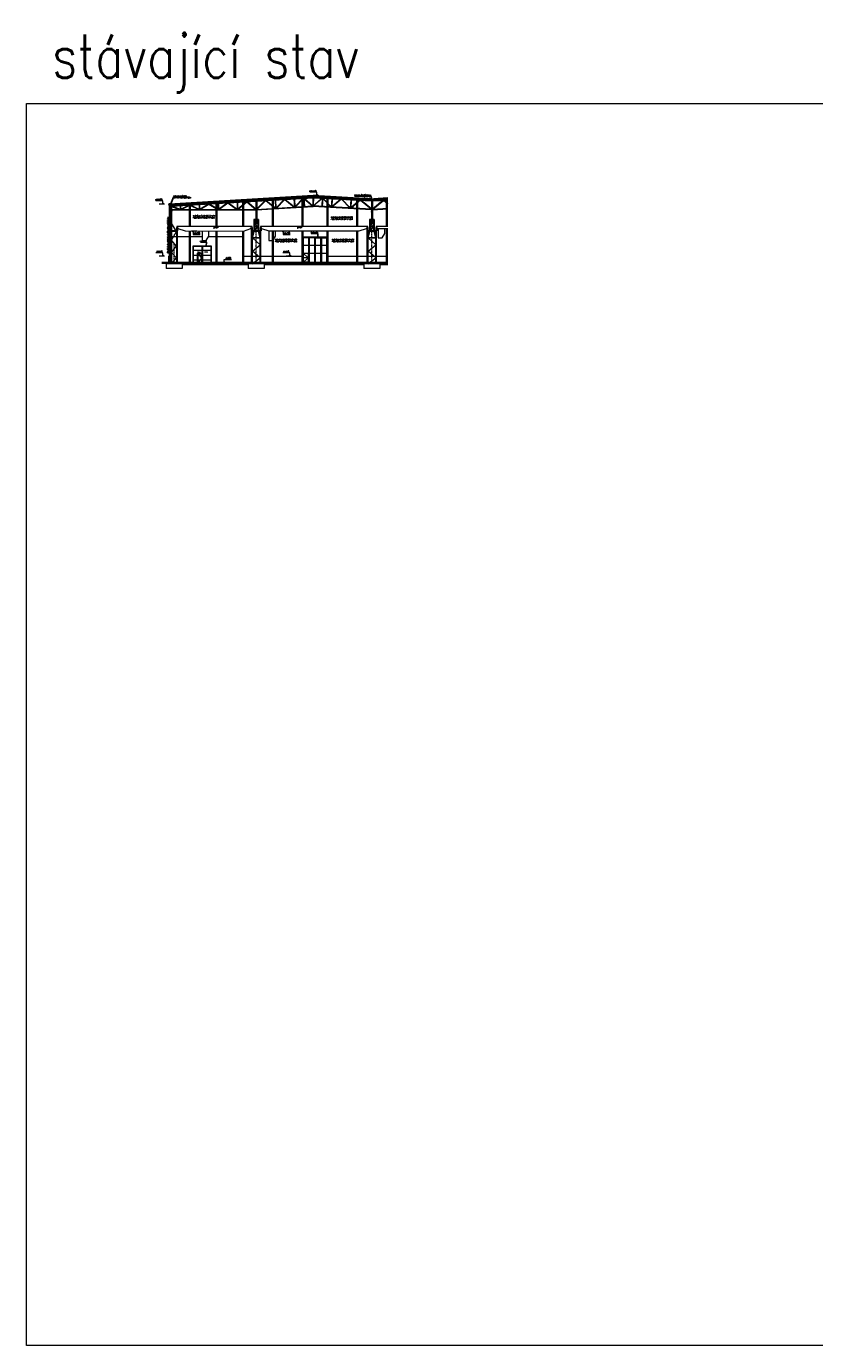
# Model space of a CAD drawing. Header units: millimetres. Extents: x -485339 to 286898, y -1189934 to 1602269.
# Tile 126 of 230: x -485339 to -319442, y -775236 to -497734. Entities that reach past the tile are written whole.
import ezdxf
from ezdxf import colors
from ezdxf.entities.mleader import LeaderData, LeaderLine
from ezdxf.enums import TextEntityAlignment as Align
from ezdxf.math import Vec2, Vec3

# ---------------------------------------------------------------- set-up
doc = ezdxf.new("R2010")
doc.units = ezdxf.units.MM
doc.header["$LTSCALE"] = 10
doc.linetypes.add('DASHDOT', pattern=[25.4, 12.7, -6.35, 0, -6.35])
doc.linetypes.add('ČÁRKOVANÁ', pattern=[19.05, 12.7, -6.35])
doc.layers.get('Defpoints').update_dxf_attribs({"lineweight": 0})
for name, color, linetype, lineweight, true_color in [('BOUR_DVEŘE', 7, 'Continuous', 18, 0x4ccd32), ('BOUR_ČÁRY_OBRYS', 7, 'Continuous', 35, 0x4ccd32), ('BOUR_ČÁRY_PLNÉ', 7, 'Continuous', 18, 0x4ccd32), ('BOURÁNÍ_POPIS', 7, 'Continuous', 18, 0x4ccd32)]:
    doc.layers.add(name, color=color, linetype=linetype, lineweight=lineweight, true_color=true_color)
for name, color, linetype, lineweight in [('St_kóty_výškové', 132, 'Continuous', 18), ('St_sloupy_opláštění_pohled', 25, 'ČÁRKOVANÁ', 18), ('St_čáry_obrys', 5, 'Continuous', 35), ('St_čáry_plné', 250, 'Continuous', 18), ('St_šrafy', 250, 'Continuous', 18)]:
    doc.layers.add(name, color=color, linetype=linetype, lineweight=lineweight)
doc.styles.add('ROMANS', font='romans.shx', dxfattribs={"width": 0.8})
doc.styles.get("Standard").update_dxf_attribs({"font": 'simplex.shx', "width": 0.8})
doc.linetypes.add('IZOLACE', pattern='A,0.0001,-0.1,[134,ltypeshp.shx,S=0.1,R=0,X=-0.1,Y=0],-0.2,[134,ltypeshp.shx,S=0.1,R=180,X=0.1,Y=0],-0.1', length=0.4001)

# ---------------------------------------------------------------- blocks, each defined once
blk = doc.blocks.new('G$C17CABAA1')
at = {"layer": 'St_čáry_obrys'}
for points in [[(-45, 0), (45, 0)], [(0, 0), (0, -180)], [(-45, -180), (45, -180)]]:
    blk.add_lwpolyline(points, dxfattribs=at)
blk = doc.blocks.new('G$C14EDF750')
at = {"layer": 'St_čáry_plné'}
for points in [[(-69, 13085), (-69, 9110)], [(-69, 13085), (-69, 9110)], [(-69, 13085), (-69, 9110)], [(101, 13085), (101, 9110)], [(101, 13085), (101, 9110)], [(101, 13085), (101, 9110)], [(-519, 9110), (-519, 6710)], [(511, 9110), (-519, 9110)], [(511, 9010), (-519, 9010)], [(-349, 9010), (-349, 6710)], [(-349, 8265), (-32, 9010)], [(349, 8265), (32, 9010)], [(341, 9010), (341, 6710)], [(511, 9110), (511, 6710)], [(985, 6710), (-985, 6710)], [(985, 6610), (-985, 6610)], [(-852, -200), (815, 1030), (-815, 2441), (815, 3780), (-815, 5235), (815, 5235), (443, 6610)], [(815, 5235), (-815, 5235), (-443, 6610)], [(-349, 6710), (341, 7588), (-349, 8265), (341, 8265)]]:
    blk.add_lwpolyline(points, dxfattribs=at)
at = {"layer": 'St_šrafy', "linetype": 'DASHDOT'}
blk.add_lwpolyline([(0, 0), (0, 61), (0, 10767)], dxfattribs=at)
at = {"layer": 'St_šrafy'}
for points in [[(-985, 0), (-985, 61), (-985, 6710)], [(-815, 0), (-815, 61), (-815, 6610)], [(815, 0), (815, 61), (815, 6610)], [(985, 0), (985, 61), (985, 6710)]]:
    blk.add_lwpolyline(points, dxfattribs=at)
blk = doc.blocks.new('G$CB422E4FE')
at = {"layer": 'St_čáry_obrys'}
for points in [[(50, 0), (-50, 0)], [(0, -750), (0, 0)], [(50, -750), (-50, -750)]]:
    blk.add_lwpolyline(points, dxfattribs=at)
blk = doc.blocks.new('*U7319')
at = {"color": 0, "linetype": 'ByBlock', "lineweight": -2}
blk.add_line((3, 0), (-7, 0), dxfattribs=at)
for points in [[(0, 0), (0, 6.1), (0, 6.1), (-13, 6.1)], [(1.7, 1.7), (0, 0), (-1.8, 1.7)]]:
    blk.add_lwpolyline(points, dxfattribs=at)
at = {"color": 0, "linetype": 'ByBlock', "lineweight": -2, "style": 'ROMANS', "width": 0.8}
for tag, p in [('POPIS_001', (-12.5, 5.1)), ('VYSKA', (-3.5, 9.6))]:
    blk.add_attdef(tag, text='', height=2.5, dxfattribs=at).set_placement(p, align=Align.TOP_RIGHT)
blk = doc.blocks.new('*U4034')
at = {"color": 0, "linetype": 'ByBlock', "lineweight": -2}
blk.add_line((3, 0), (-7, 0), dxfattribs=at)
for points in [[(0, 0), (0, -6.1), (0, -6.1), (-13, -6.1)], [(1.8, -1.8), (0, 0), (-1.8, -1.8)]]:
    blk.add_lwpolyline(points, dxfattribs=at)
at = {"color": 0, "linetype": 'ByBlock', "lineweight": -2, "style": 'ROMANS', "width": 0.8}
for tag, p in [('POPIS_001', (-12.5, -7.1)), ('VYSKA', (-3.5, -2.6))]:
    blk.add_attdef(tag, text='', height=2.5, dxfattribs=at).set_placement(p, align=Align.TOP_RIGHT)
blk = doc.blocks.new('*U7320')
at = {"color": 0, "linetype": 'ByBlock', "lineweight": -2}
blk.add_line((-3, 0), (7, 0), dxfattribs=at)
for points in [[(-1.8, 1.7), (0, 0), (1.7, 1.7)], [(0, 0), (0, 6.1), (0, 6.1), (13, 6.1)]]:
    blk.add_lwpolyline(points, dxfattribs=at)
at = {"color": 0, "linetype": 'ByBlock', "lineweight": -2, "style": 'ROMANS', "width": 0.8}
blk.add_attdef('VYSKA', text='', height=2.5, dxfattribs=at).set_placement((12.5, 9.6), align=Align.TOP_RIGHT)
blk.add_attdef('POPIS_001', text='', height=2.5, dxfattribs=at).set_placement((12.5, 5.1), align=Align.TOP_LEFT)

msp = doc.modelspace()

# ---------------------------------------------------------------- linework, layer by layer
at = {"layer": 'BOUR_DVEŘE'}
for p, q in [((-450222.8, -547480.2), (-450222.8, -543880.2)), ((-450222.8, -543880.2), (-446472.8, -543880.2)), ((-448347.8, -543880.2), (-448347.8, -547480.2)), ((-446472.8, -543880.2), (-446472.8, -547480.2)), ((-422082.8, -542090.5), (-427152.8, -542090.5)), ((-427152.8, -542090.5), (-427152.8, -547477.5)), ((-425977.3, -542190.5), (-427060.9, -542190.5)), ((-427060.9, -542190.5), (-427060.9, -547377.5)), ((-422174.8, -543816.5), (-427060.9, -543816.5)), ((-425977.3, -542190.5), (-425977.3, -547377.5)), ((-425885.3, -542090.5), (-425885.3, -547477.5)), ((-425793.4, -542190.5), (-425793.4, -547377.5)), ((-424709.8, -542190.5), (-425793.4, -542190.5)), ((-424709.8, -542190.5), (-424709.8, -547377.5)), ((-424617.8, -542090.5), (-424617.8, -547477.5)), ((-424525.9, -542190.5), (-423442.3, -542190.5)), ((-424525.9, -542190.5), (-424525.9, -547377.5)), ((-423442.3, -542190.5), (-423442.3, -547377.5)), ((-423350.3, -542090.5), (-423350.3, -547477.5)), ((-423258.4, -542190.5), (-423258.4, -547377.5)), ((-423258.4, -542190.5), (-422174.8, -542190.5)), ((-422174.8, -542190.5), (-422174.8, -547377.5)), ((-422082.8, -547477.5), (-422082.8, -542090.5)), ((-450151.7, -547413.3), (-450151.7, -543947)), ((-450151.7, -543947), (-448418.9, -543947)), ((-446543.9, -544897.9), (-450151.7, -544897.9)), ((-446543.9, -545921.4), (-450151.7, -545921.4)), ((-449207.3, -545142.7), (-449311.6, -545199.3)), ((-449311.6, -545199.3), (-449207.3, -545255.9)), ((-449282.2, -545756.2), (-449282.2, -545642.9)), ((-449242.1, -545199.3), (-448671.1, -545199.3)), ((-448418.9, -543947), (-448418.9, -545419.1)), ((-448276.7, -543947), (-448276.7, -547413.3)), ((-448276.7, -543947), (-446543.9, -543947)), ((-447303.8, -545199.3), (-447874.8, -545199.3)), ((-447338.6, -545255.9), (-447338.6, -545142.7)), ((-447338.6, -545142.7), (-447234.2, -545199.3)), ((-447234.2, -545199.3), (-447338.6, -545255.9)), ((-446543.9, -543947), (-446543.9, -547413.3)), ((-427060.9, -545412.2), (-426023.2, -546444.8)), ((-427060.9, -545412.2), (-422174.8, -545412.2)), ((-427060.9, -547377.5), (-427060.9, -545412.2)), ((-427060.9, -545412.2), (-425977.3, -545412.2)), ((-426023.2, -546444.8), (-427060.9, -547377.5)), ((-427014.9, -547327.5), (-427014.9, -545462.2)), ((-427014.9, -545462.2), (-426023.2, -545462.2)), ((-426023.2, -546394.8), (-427014.9, -546394.8)), ((-426023.2, -546444.8), (-427014.9, -546444.8)), ((-426023.2, -545462.2), (-426023.2, -547327.5)), ((-425977.3, -545412.2), (-425977.3, -547377.5)), ((-446472.8, -547480.2), (-450222.8, -547480.2)), ((-446543.9, -546935.7), (-450151.7, -546935.7)), ((-449297.8, -547413.3), (-450151.7, -547413.3)), ((-446543.9, -547413.3), (-448276.7, -547413.3)), ((-427152.8, -547477.5), (-422082.8, -547477.5)), ((-425977.3, -547377.5), (-427060.9, -547377.5)), ((-427060.9, -547377.5), (-425977.3, -547377.5)), ((-426023.2, -547327.5), (-427014.9, -547327.5)), ((-425793.4, -547377.5), (-424709.8, -547377.5)), ((-423442.3, -547377.5), (-424525.9, -547377.5)), ((-422174.8, -547377.5), (-423258.4, -547377.5))]:
    msp.add_line(p, q, dxfattribs=at)
for points in [[(-446472.8, -547480.2), (-450222.8, -547480.2), (-450222.8, -543880.2), (-446472.8, -543880.2)], [(-422082.8, -547477.5), (-427152.8, -547477.5), (-427152.8, -542090.5), (-422082.8, -542090.5)], [(-448347.8, -547469.1), (-449297.8, -547469.1), (-449297.8, -545419.1), (-448347.8, -545419.1)], [(-448397.8, -547469.1), (-449247.8, -547469.1), (-449247.8, -545469.1), (-448397.8, -545469.1)], [(-448447.8, -547419.1), (-449197.8, -547419.1), (-449197.8, -545519.1), (-448447.8, -545519.1)]]:
    msp.add_lwpolyline(points, close=True, dxfattribs=at)
msp.add_lwpolyline([(-449247.8, -545469.1), (-448447.8, -546469.1), (-449247.8, -547469.1)], dxfattribs=at)
at = {"layer": 'BOUR_ČÁRY_OBRYS'}
for points in [[(-455325.3, -535222.1), (-455318.2, -535158.7)], [(-455318.2, -535158.7), (-455111.5, -535146.3), (-455110.4, -535166.3)], [(-455272.8, -535176.7), (-455272.8, -535156)], [(-455182.8, -535171.3), (-455272.8, -535176.7)], [(-455182.8, -535396.3), (-455182.8, -535171.3)], [(-455182.8, -535396.3), (-454920.8, -535396.3), (-454885.3, -535245.9)], [(-455110.4, -535166.3), (-455094.5, -535366.3), (-454944.5, -535366.3), (-454889.4, -535133)], [(-412947.8, -534061.8), (-412893.9, -534294.6), (-412602.2, -534310.6), (-412310.6, -534294.6), (-412256.5, -534061.5)], [(-412910.6, -534000.8), (-412853.6, -534246.7), (-412602.2, -534260.5), (-412350.8, -534246.7), (-412293.7, -534000.5)]]:
    msp.add_lwpolyline(points, dxfattribs=at)
at = {"layer": 'BOUR_ČÁRY_PLNÉ'}
for points in [[(-455232.8, -535174.3), (-455232.8, -546040.2)], [(-455182.8, -535171.3), (-455182.8, -546040.2)]]:
    msp.add_lwpolyline(points, dxfattribs=at)
at = {"layer": 'Defpoints'}
msp.add_lwpolyline([(-485339.2, -513966), (143293.5, -513966), (143293.5, -775236.5), (-485339.2, -775236.5)], close=True, dxfattribs=at)
at = {"layer": 'St_sloupy_opláštění_pohled', "linetype": 'Continuous'}
for points in [[(-451082.8, -534954.2), (-451082.8, -539841.8)], [(-450872.8, -534941.6), (-450872.8, -539841.8)], [(-445462.8, -534616.4), (-445462.8, -539841.8)], [(-445252.8, -534603.8), (-445252.8, -539841.8)], [(-439842.8, -534278.6), (-439842.8, -539841.8)], [(-439632.8, -534265.9), (-439632.8, -539841.8)], [(-433602.8, -533903.5), (-433602.8, -539841.8)], [(-433392.8, -533890.8), (-433392.8, -539841.8)], [(-427362.8, -533528.4), (-427362.8, -539841.8)], [(-427152.8, -533515.7), (-427152.8, -539841.8)], [(-422082.8, -533546.2), (-422082.8, -539841.8)], [(-421872.8, -533557.8), (-421872.8, -539841.8)], [(-415842.8, -533889.5), (-415842.8, -539841.8)], [(-415632.8, -533901.1), (-415632.8, -539841.8)], [(-409602.8, -533902.5), (-409602.8, -539841.8)], [(-409392.8, -533890.9), (-409392.8, -539841.8)], [(-451082.8, -540771.2), (-451082.8, -547480.2)], [(-450872.8, -540771.5), (-450872.8, -547480.2)], [(-445462.8, -540226.6), (-445462.8, -540248.6)], [(-445462.8, -540778.7), (-445462.8, -547480.2)], [(-445252.8, -540226.6), (-445252.8, -540248.6)], [(-445252.8, -540778.9), (-445252.8, -547480.2)], [(-439842.8, -540786.1), (-439842.8, -547480.2)], [(-439632.8, -540786.4), (-439632.8, -547480.2)], [(-433602.8, -540770.2), (-433602.8, -547480.2)], [(-433392.8, -540770.2), (-433392.8, -547480.2)], [(-427362.8, -540770.2), (-427362.8, -547477.5)], [(-427152.8, -540770.2), (-427152.8, -547477.5)], [(-422082.8, -540770.2), (-422082.8, -547477.5)], [(-421872.8, -540770.2), (-421872.8, -547477.5)], [(-415842.8, -540770.2), (-415842.8, -547477.5)], [(-415632.8, -540770.2), (-415632.8, -547477.5)], [(-409602.8, -540226.6), (-409602.8, -547477.5)], [(-409392.8, -540226.6), (-409392.8, -547477.5)]]:
    msp.add_lwpolyline(points, dxfattribs=at)
at = {"layer": 'St_čáry_obrys'}
for points in [[(-424995.2, -533399.1), (-454904.5, -535197)], [(-424995, -533449.1), (-454885.3, -535245.9)], [(-424995.2, -533399.1), (-412947.8, -534061.8)], [(-424995, -533449.1), (-412936.1, -534112.5)], [(-409254, -533946.4), (-412268.3, -534112.2)], [(-409254, -533896.3), (-412256.5, -534061.5)], [(-455272.8, -547480.2), (-455272.8, -546040.2), (-454972.8, -546040.2), (-454972.8, -547480.2)], [(-455272.8, -547480.2), (-456805.2, -547480.2)], [(-409254, -547480.2), (-454972.8, -547480.2)]]:
    msp.add_lwpolyline(points, dxfattribs=at)
for centre in [(-454862.8, -535512.4), (-412602.2, -534395.6), (-454862.8, -536512.4), (-412602.2, -536695.6)]:
    msp.add_circle(centre, 85, dxfattribs=at)
at = {"layer": 'St_čáry_plné'}
for points in [[(-424995.3, -533335.9), (-455272.8, -535156)], [(-455272.8, -535156), (-455272.8, -547680.2)], [(-455109.6, -535176.3), (-455271, -535186)], [(-454972.8, -535396.3), (-454972.8, -547680.2)], [(-454947.8, -535396.3), (-454947.8, -547680.2)], [(-454872.7, -535425.5), (-424994.6, -533629.1)], [(-454793.1, -535561), (-424994.2, -533769.4)], [(-454777.8, -535512.4), (-454777.8, -547680.2)], [(-454678.6, -535554.1), (-452973.2, -536184.7)], [(-452973.2, -535308.3), (-452973.2, -535311.3)], [(-452973.2, -535451.5), (-452973.2, -536227.4)], [(-452873.2, -536183.1), (-451084, -535338)], [(-452873.2, -535445.5), (-452873.2, -536227.4)], [(-452779.5, -536227.4), (-450920.3, -535349.1)], [(-450920.3, -535349.1), (-449073.5, -536227.4)], [(-450794.2, -535320.5), (-448980.4, -536183.1)], [(-448980.4, -535211.5), (-448980.4, -536227.4)], [(-448880.4, -536180.7), (-447070.5, -535096.7)], [(-448880.4, -535205.5), (-448880.4, -536227.4)], [(-448802.6, -536227.4), (-446934, -535108.1)], [(-446934, -535108.1), (-445065.5, -536227.4)], [(-446822.4, -535081.7), (-444987.6, -536180.7)], [(-444987.6, -534971.5), (-444987.6, -536227.4)], [(-444887.6, -536177.9), (-443065.5, -534855.9)], [(-444887.6, -534965.5), (-444887.6, -536227.4)], [(-444819.5, -536227.4), (-442937, -534861.5)], [(-442937, -534861.5), (-441062.7, -536227.4)], [(-442828.5, -534841.6), (-440994.8, -536177.9)], [(-440994.8, -534731.5), (-440994.8, -536227.4)], [(-440894.8, -536174.8), (-439064.8, -534615.3)], [(-440894.8, -534725.5), (-440894.8, -536227.4)], [(-440833.1, -536227.4), (-438948.4, -534621.3)], [(-438948.4, -534621.3), (-437063.7, -536227.4)], [(-438847.4, -534602.3), (-437002, -536174.8)], [(-437002, -534491.5), (-437002, -536227.4)], [(-436962.8, -536227.4), (-424948.9, -535505)], [(-436902, -536167.8), (-435066.6, -534374.9)], [(-436902, -534485.5), (-436902, -536223.7)], [(-436841, -536220), (-434944.7, -534367.6)], [(-434954.6, -534377.3), (-432964.1, -535986.9)], [(-434846.6, -534361.7), (-432908.4, -535929.1)], [(-433009.3, -534251.1), (-432905.1, -535983.2)], [(-432909.4, -534245.1), (-432805.3, -535977.2)], [(-431055.1, -534133.8), (-432807.6, -535938.7)], [(-430936.6, -534126.6), (-432729.3, -535972.8)], [(-430953.5, -534144), (-428971.3, -535746.9)], [(-430853.8, -534121.7), (-428915.6, -535689.1)], [(-429016.5, -534011.3), (-428912.3, -535743.4)], [(-428916.6, -534005.3), (-428812.5, -535737.4)], [(-427062.3, -533893.7), (-428814.8, -535698.6)], [(-427015.9, -533960.8), (-428736.5, -535732.8)], [(-427020.1, -533891.2), (-426915.9, -535623.4)], [(-426920.2, -533885.2), (-426816.1, -535617.4)], [(-426918.9, -533939.3), (-425105, -535514.4)], [(-426860.9, -533883.7), (-425048.8, -535457.3)], [(-425044.9, -533772.4), (-425048.9, -535511.1)], [(-425044.6, -533629), (-425044.6, -533632.1)], [(-412687.2, -536183.3), (-425031.3, -535505.3)], [(-424995.3, -533335.9), (-412910.6, -534000.8)], [(-424994.6, -533629.1), (-412602.2, -534310.6), (-409254, -534126.4)], [(-424994.2, -533769.4), (-412602.2, -534450.8), (-409254, -534266.6)], [(-424944.6, -533629.2), (-424948.9, -535505)], [(-423127.6, -533874), (-424931.7, -535457)], [(-423069.4, -533929.3), (-424875.2, -535513.8)], [(-423068.3, -533875.3), (-423163.5, -535607.9)], [(-422968.5, -533880.8), (-423063.7, -535613.4)], [(-422972.3, -533950.3), (-421242.5, -535713.4)], [(-422926.3, -533883), (-421164.4, -535678.8)], [(-421071.4, -533984.9), (-421166.5, -535717.6)], [(-420971.5, -533990.4), (-421066.7, -535723.1)], [(-419133.6, -534091.3), (-421063.7, -535668.7)], [(-419015.5, -534098.1), (-421007.7, -535726.3)], [(-419033.8, -534113.1), (-417248.6, -535932.7)], [(-418932.3, -534102.4), (-417170.4, -535898.2)], [(-417077.4, -534204.1), (-417172.5, -535936.7)], [(-416977.5, -534209.5), (-417072.7, -535942.2)], [(-415139.6, -534310.7), (-417069.7, -535888.1)], [(-415021.8, -534317.8), (-417013.7, -535945.6)], [(-412768.5, -536178.8), (-415028.9, -534330)], [(-412687.2, -536142), (-414917.5, -534317.8)], [(-412522.7, -536142), (-410292.4, -534317.8)], [(-412441.4, -536178.8), (-410181, -534330)], [(-409254, -533833.2), (-412293.7, -534000.5)], [(-410188.1, -534317.8), (-409254, -535081.2)], [(-410070.3, -534310.7), (-409254, -534977.8)], [(-454777.8, -535602.7), (-453088.5, -536227.4)], [(-454777.8, -536227.4), (-436962.8, -536227.4)], [(-454777.8, -536347.4), (-436962.8, -536347.4)], [(-436962.8, -536347.6), (-424949.1, -535625.3)], [(-412687.2, -536303.5), (-425030.4, -535625.5)], [(-412522.7, -536183.3), (-409254, -536003.7)], [(-412522.7, -536303.5), (-409254, -536123.9)], [(-454777.8, -547680.2), (-453747.8, -546449.7), (-454777.8, -545321.7), (-453747.8, -543973.7), (-454777.8, -542696.9), (-453747.8, -540870.2), (-454777.8, -539157)], [(-453577.8, -540770.2), (-454777.8, -540770.2)], [(-453577.8, -540870.2), (-454777.8, -540870.2)], [(-453747.8, -540870.2), (-453747.8, -547680.2)], [(-453677.8, -540020.2), (-453677.8, -540770.2)], [(-453577.8, -540020.2), (-453577.8, -540770.2)], [(-453577.8, -540770.2), (-453577.8, -547680.2)], [(-448363.7, -540770.2), (-448363.7, -542770.2), (-447515.8, -542770.2), (-446951.3, -541869.3), (-446951.3, -540770.2)], [(-437947.8, -540020.2), (-437947.8, -540770.2)], [(-437847.8, -540020.2), (-437847.8, -540770.2)], [(-436077.8, -540020.2), (-436077.8, -540770.2)], [(-435977.8, -540020.2), (-435977.8, -540770.2)], [(-434299.5, -540770.2), (-434299.5, -542770.2), (-433451.7, -542770.2), (-432887.1, -541869.3), (-432887.1, -540770.2)], [(-413602.8, -540020.2), (-413602.8, -540770.2)], [(-413502.8, -540020.2), (-413502.8, -540770.2)], [(-409254, -539841.8), (-411733.5, -539841.8), (-411733.5, -540003.9), (-411615.8, -540003.9), (-411615.8, -540226.6), (-409254, -540226.6)], [(-411732.8, -540020.2), (-411732.8, -540770.2)], [(-411632.8, -540020.2), (-411632.8, -540770.2)], [(-411321.8, -540226.6), (-411321.8, -542226.6), (-410474, -542226.6), (-409909.4, -541325.8), (-409909.4, -540226.6)], [(-454362.4, -541519.2), (-454362.4, -541539.8), (-454362.4, -541519.2)], [(-439842.8, -542020.2), (-439842.8, -547480.2)], [(-454972.8, -546040.2), (-454972.8, -547680.2)], [(-439632.8, -546040.2), (-437947.8, -546040.2)], [(-437777.8, -546040.2), (-436147.8, -546040.2)], [(-435977.8, -546040.2), (-433602.8, -546040.2)], [(-433392.8, -546040.2), (-427362.8, -546040.2)], [(-421872.8, -546040.2), (-415842.8, -546040.2)], [(-415632.8, -546040.2), (-413602.8, -546040.2)], [(-413432.8, -546040.2), (-411802.8, -546040.2)], [(-411632.8, -546040.2), (-409602.8, -546040.2)], [(-409392.8, -546080.2), (-409254, -546080.2)], [(-409254, -547680.2), (-455947.8, -547680.2)], [(-452577.8, -548680.2), (-455947.8, -548680.2)], [(-438647.8, -547880.2), (-452577.8, -547880.2)], [(-435277.8, -548680.2), (-438647.8, -548680.2)], [(-414302.8, -547880.2), (-435277.8, -547880.2)], [(-410932.8, -548680.2), (-414302.8, -548680.2)], [(-409254, -547880.2), (-410932.8, -547880.2)]]:
    msp.add_lwpolyline(points, dxfattribs=at)
at = {"layer": 'St_čáry_plné', "linetype": 'IZOLACE', "ltscale": 7}
for points in [[(-424993.5, -533365.9), (-454896.6, -535163.5)], [(-424997, -533365.9), (-412903.6, -534031.2)], [(-409254, -533863.3), (-412300.8, -534030.9)]]:
    msp.add_lwpolyline(points, dxfattribs=at)
at = {"layer": 'St_čáry_plné', "linetype": 'ČÁRKOVANÁ', "const_width": 10}
for points in [[(-424995.3, -533335.9), (-454889.4, -535133)], [(-424995.3, -533335.9), (-412910.6, -534000.8)], [(-409254, -533833.2), (-412293.7, -534000.5)]]:
    msp.add_lwpolyline(points, dxfattribs=at)
at = {"layer": 'St_čáry_plné'}
for points in [[(-439609.2, -540786.4), (-438099.9, -540250.6), (-437947.8, -540020.2), (-437830.2, -540020.2), (-437830.2, -539858.1), (-453678.5, -539841.8), (-453678.5, -540003.9), (-453560.8, -540003.9), (-453478.2, -540234.7), (-451899.5, -540770.2)], [(-415281.8, -540770.2), (-413772.6, -540234.4), (-413620.5, -540003.9), (-413502.8, -540003.9), (-413502.8, -539841.8), (-436078.5, -539841.8), (-436078.5, -540003.9), (-435960.8, -540003.9), (-435878.2, -540234.7), (-434299.5, -540770.2)]]:
    msp.add_lwpolyline(points, close=True, dxfattribs=at)
at = {"layer": 'St_šrafy', "linetype": 'DASHDOT'}
for points in [[(-436962.8, -547480.2), (-436962.8, -547419.2), (-436962.8, -534168.6)], [(-412617.8, -547480.2), (-412617.8, -547419.2), (-412617.8, -536713.6)], [(-454262.8, -547480.2), (-454262.8, -543302.9)]]:
    msp.add_lwpolyline(points, dxfattribs=at)
at = {"layer": 'St_šrafy'}
for points in [[(-453747.8, -542020.2), (-454777.8, -542020.2)], [(-453266.8, -542020.2), (-453577.8, -542020.2)], [(-450872.8, -542020.2), (-453577.8, -542020.2)], [(-448363.7, -542020.2), (-450872.8, -542020.2)], [(-445462.8, -542020.2), (-447045.8, -542020.2)], [(-439842.8, -542020.2), (-445252.8, -542020.2)], [(-455272.8, -546040.2), (-454972.8, -546040.2)], [(-455947.8, -547680.2), (-455947.8, -548680.2)], [(-452577.8, -547680.2), (-452577.8, -548680.2)], [(-438647.8, -547680.2), (-438647.8, -548680.2)], [(-435277.8, -547680.2), (-435277.8, -548680.2)], [(-414302.8, -547680.2), (-414302.8, -548680.2)], [(-410932.8, -547680.2), (-410932.8, -548680.2)]]:
    msp.add_lwpolyline(points, dxfattribs=at)

# ---------------------------------------------------------------- block references
at = {"layer": 'St_kóty_výškové'}
ref = msp.add_blockref('*U7320', (-424184.5, -533335.9), dxfattribs=dict(at, xscale=-115.8301158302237, yscale=115.8301158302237, zscale=115.8301158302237))
ref.add_attrib('VYSKA', '+14,140', dxfattribs={"layer": '0', "color": 0, "linetype": 'ByBlock', "lineweight": -2, "height": 289.58, "style": 'ROMANS', "width": 0.8}).set_placement((-424341.6, -532221.1), align=Align.TOP_RIGHT)
ref = msp.add_blockref('*U7320', (-456588.5, -535158.7), dxfattribs=dict(at, xscale=-115.8301158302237, yscale=115.8301158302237, zscale=115.8301158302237))
ref.add_attrib('VYSKA', '+12,300', dxfattribs={"layer": '0', "color": 0, "linetype": 'ByBlock', "lineweight": -2, "height": 289.58, "style": 'ROMANS', "width": 0.8}).set_placement((-456745.6, -534043.9), align=Align.TOP_RIGHT)
ref = msp.add_blockref('*U4034', (-450253.2, -540770.2), dxfattribs=dict(at, xscale=-115.8301158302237, yscale=115.8301158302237, zscale=115.8301158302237))
ref.add_attrib('VYSKA', '+6,700', dxfattribs={"layer": '0', "color": 0, "linetype": 'ByBlock', "lineweight": -2, "height": 289.58, "style": 'ROMANS', "width": 0.8}).set_placement((-448805.4, -541074.2), align=Align.TOP_RIGHT)
ref = msp.add_blockref('*U4034', (-431298.9, -540770.2), dxfattribs=dict(at, xscale=-115.8301158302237, yscale=115.8301158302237, zscale=115.8301158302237))
ref.add_attrib('VYSKA', '+6,700', dxfattribs={"layer": '0', "color": 0, "linetype": 'ByBlock', "lineweight": -2, "height": 289.58, "style": 'ROMANS', "width": 0.8}).set_placement((-429851.1, -541074.2), align=Align.TOP_RIGHT)
ref = msp.add_blockref('*U7320', (-456588.5, -546040.2), dxfattribs=dict(at, xscale=-115.8301158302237, yscale=115.8301158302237, zscale=115.8301158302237))
ref.add_attrib('VYSKA', '+1,440', dxfattribs={"layer": '0', "color": 0, "linetype": 'ByBlock', "lineweight": -2, "height": 289.58, "style": 'ROMANS', "width": 0.8}).set_placement((-456745.6, -544925.3), align=Align.TOP_RIGHT)
ref = msp.add_blockref('*U7319', (-443705.8, -547480.2), dxfattribs=dict(at, xscale=-115.8301158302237, yscale=115.8301158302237, zscale=115.8301158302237))
ref.add_attrib('VYSKA', '%%P0,000', dxfattribs={"layer": '0', "color": 0, "linetype": 'ByBlock', "lineweight": -2, "height": 289.58, "style": 'ROMANS', "width": 0.8}).set_placement((-442258, -546365.3), align=Align.TOP_RIGHT)
ref = msp.add_blockref('*U7320', (-429884, -546040.2), dxfattribs=dict(at, xscale=-115.8301158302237, yscale=115.8301158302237, zscale=115.8301158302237))
ref.add_attrib('VYSKA', '+1,440', dxfattribs={"layer": '0', "color": 0, "linetype": 'ByBlock', "lineweight": -2, "height": 289.58, "style": 'ROMANS', "width": 0.8}).set_placement((-430041.1, -544925.3), align=Align.TOP_RIGHT)
at = {"layer": 'St_čáry_obrys'}
for p, rotation in [((-454838.6, -535243.1), 3.440080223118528), ((-452934, -535128.6), 3.440080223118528), ((-450937.6, -535008.6), 3.440080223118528), ((-448941.2, -534888.6), 3.440080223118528), ((-446944.8, -534768.6), 3.440080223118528), ((-444948.4, -534648.6), 3.440080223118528), ((-442952, -534528.6), 3.440080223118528), ((-440955.6, -534408.6), 3.440080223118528), ((-438959.2, -534288.6), 3.440080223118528), ((-436962.8, -534168.6), 3.440080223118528), ((-434966.4, -534048.5), 3.440080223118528), ((-432970, -533928.5), 3.440080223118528), ((-430973.6, -533808.5), 3.440080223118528), ((-428977.2, -533688.5), 3.440080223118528), ((-426980.8, -533568.5), 3.440080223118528), ((-424995, -533449.1), 0.1456220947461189), ((-412191.5, -534107.7), 3.440080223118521)]:
    msp.add_blockref('G$C17CABAA1', p, dxfattribs=dict(at, rotation=rotation))
at = {"layer": 'St_čáry_obrys', "xscale": -1}
for p, rotation in [((-423008.7, -533558.4), 356.5599197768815), ((-421011.7, -533668.3), 356.5599197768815), ((-419014.8, -533778.1), 356.5599197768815), ((-417017.8, -533888), 356.5599197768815), ((-415020.9, -533997.8), 356.5599197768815), ((-413023.9, -534107.7), 356.5599197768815), ((-410598.4, -534200.6), 183.1488360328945)]:
    msp.add_blockref('G$C17CABAA1', p, dxfattribs=dict(at, rotation=rotation))
at = {"layer": 'St_čáry_obrys'}
for p in [(-453627.8, -540020.2), (-437897.8, -540020.2), (-436027.8, -540020.2), (-413552.8, -540020.2), (-411682.8, -540020.2)]:
    msp.add_blockref('G$CB422E4FE', p, dxfattribs=at)
at = {"layer": 'St_čáry_plné'}
for p in [(-436962.8, -547480.2), (-412617.8, -547480.2)]:
    msp.add_blockref('G$C14EDF750', p, dxfattribs=at)

# ---------------------------------------------------------------- texts
at = {"layer": 'BOURÁNÍ_POPIS', "width": 0.8}
for s, p in [('V CELÉ PLOŠE (DRÁTOSKLO+TRAP.PLECH)', (-450267.9, -538072.8)), ('DEMONTÁŽ LEHKÉHO OBVODOVÉHO PLÁŠTĚ ', (-450267.9, -537664.2)), ('V CELÉ PLOŠE (DRÁTOSKLO+TRAP.PLECH)', (-421243.3, -538384.3)), ('DEMONTÁŽ LEHKÉHO OBVODOVÉHO PLÁŠTĚ ', (-421243.3, -537975.6)), ('V CELÉ PLOŠE (DRÁTOSKLO+TRAP.PLECH)', (-432979.6, -543049.1)), ('DEMONTÁŽ LEHKÉHO OBVODOVÉHO PLÁŠTĚ ', (-432979.6, -542640.4)), ('V CELÉ PLOŠE (DRÁTOSKLO+TRAP.PLECH)', (-421014.5, -543083.3)), ('DEMONTÁŽ LEHKÉHO OBVODOVÉHO PLÁŠTĚ ', (-421014.5, -542674.6))]:
    msp.add_text(s, height=180, dxfattribs=at).set_placement(p)
msp.add_text('DEMONTÁŽ LEHKÉHO OBVODOVÉHO PLÁŠTĚ (DRÁTOSKLO+TRAP.PLECH)', height=180, rotation=90, dxfattribs=at).set_placement((-455429.6, -545388.8))
at = {"layer": 'Defpoints', "width": 0.8}
msp.add_text('stávající stav', height=9110.385, dxfattribs=at).set_placement((-479903.4, -508572.1))
at = {"layer": 'St_čáry_plné', "width": 0.8}
for p in [(-445941.4, -540143.1), (-428341.4, -540143.1)]:
    msp.add_text('jeřáb', height=316.68, dxfattribs=at).set_placement(p)

# ---------------------------------------------------------------- leaders
at = {"layer": 'BOURÁNÍ_POPIS'}
ml = msp.add_multileader_mtext('Standard', dxfattribs=at)
ml.set_content('DEMONTÁŽ ZBYTKŮ ČÁSTÍ\\POKAP.HRANY A OKAPOVÉHO ŽLABU')
ml.set_leader_properties()
ml.build(insert=Vec2(0, 0))
ml.multileader.update_dxf_attribs({"text_left_attachment_type": 6, "text_right_attachment_type": 6, "arrow_head_size": 180})
ctx = ml.context
ctx.base_point, ctx.char_height, ctx.arrow_head_size, ctx.plane_origin = Vec3(-454386.8, -533639.5), 180, 180, Vec3(-453596.5, -532675.1)
ctx.left_attachment, ctx.right_attachment = 6, 6
notes = []
notes.append((ctx, [(0, (1, 1, 0), (-454394.8, -533639.5), (1, 0), 8, [(0, [(-455036.4, -535237.6)], 0, [])])]))
ctx.mtext.insert, ctx.mtext.flow_direction = Vec3(-454384.8, -533361.8), 5
ml = msp.add_multileader_mtext('Standard', dxfattribs=at)
ml.set_content('DEMONTÁŽ NÁSTŘEŠNÍHO ŽLABU\\PVÝMĚNA ZA NOVÝ')
ml.set_leader_properties()
ml.build(insert=Vec2(0, 0))
ml.multileader.update_dxf_attribs({"text_left_attachment_type": 6, "text_right_attachment_type": 6, "arrow_head_size": 180})
ctx = ml.context
ctx.base_point, ctx.char_height, ctx.arrow_head_size, ctx.plane_origin = Vec3(-416371.4, -533416.8), 180, 180, Vec3(-412042.8, -532452.4)
ctx.left_attachment, ctx.right_attachment, ctx.text_align_type = 6, 6, 2
notes.append((ctx, [(0, (1, 1, 0), (-412821.1, -533416.8), (-1, 0), 8, [(0, [(-412553.4, -534257.8)], 0, [])])]))
ctx.mtext.insert, ctx.mtext.alignment, ctx.mtext.flow_direction = Vec3(-412831.1, -533139.1), 3, 5
ml = msp.add_multileader_mtext('Standard', dxfattribs=at)
ml.set_content('ZRUŠENÍ VRAT')
ml.set_leader_properties()
ml.build(insert=Vec2(0, 0))
ml.multileader.update_dxf_attribs({"text_left_attachment_type": 6, "text_right_attachment_type": 6, "arrow_head_size": 180})
ctx = ml.context
ctx.base_point, ctx.char_height, ctx.arrow_head_size, ctx.plane_origin = Vec3(-425557.5, -541267.6), 180, 180, Vec3(-423203.8, -540303.2)
ctx.left_attachment, ctx.right_attachment, ctx.text_align_type = 6, 6, 2
notes.append((ctx, [(0, (1, 1, 0), (-423982.1, -541267.6), (-1, 0), 8, [(0, [(-424038.7, -542295.2)], 0, [])])]))
ctx.mtext.insert, ctx.mtext.alignment, ctx.mtext.flow_direction = Vec3(-423992.1, -540989.9), 3, 5
ml = msp.add_multileader_mtext('Standard', dxfattribs=at)
ml.set_content('VÝMĚNA VRAT')
ml.set_leader_properties()
ml.build(insert=Vec2(0, 0))
ml.multileader.update_dxf_attribs({"text_left_attachment_type": 6, "text_right_attachment_type": 6, "arrow_head_size": 180})
ctx = ml.context
ctx.base_point, ctx.char_height, ctx.arrow_head_size, ctx.plane_origin = Vec3(-448962, -543093), 180, 180, Vec3(-446642.5, -542128.6)
ctx.left_attachment, ctx.right_attachment, ctx.text_align_type = 6, 6, 2
notes.append((ctx, [(0, (1, 1, 0), (-447420.8, -543093), (-1, 0), 8, [(0, [(-447477.5, -544120.6)], 0, [])])]))
ctx.mtext.insert, ctx.mtext.rotation, ctx.mtext.alignment, ctx.mtext.flow_direction = Vec3(-447430.8, -542815.2), 1.57079633, 3, 5
for ctx, leaders in notes:
    for number, flags, end, landing, length, lines in leaders:
        leader = LeaderData()
        leader.index, (leader.has_last_leader_line, leader.has_dogleg_vector, leader.attachment_direction) = number, flags
        leader.last_leader_point, leader.dogleg_vector, leader.dogleg_length = Vec3(end), Vec3(landing), length
        for number, points, colour, breaks in lines:
            line = LeaderLine()
            line.index, line.vertices, line.color, line.breaks = number, Vec3.list(points), colors.encode_raw_color(colour), breaks
            leader.lines.append(line)
        ctx.leaders.append(leader)

doc.saveas('drawing.dxf')
